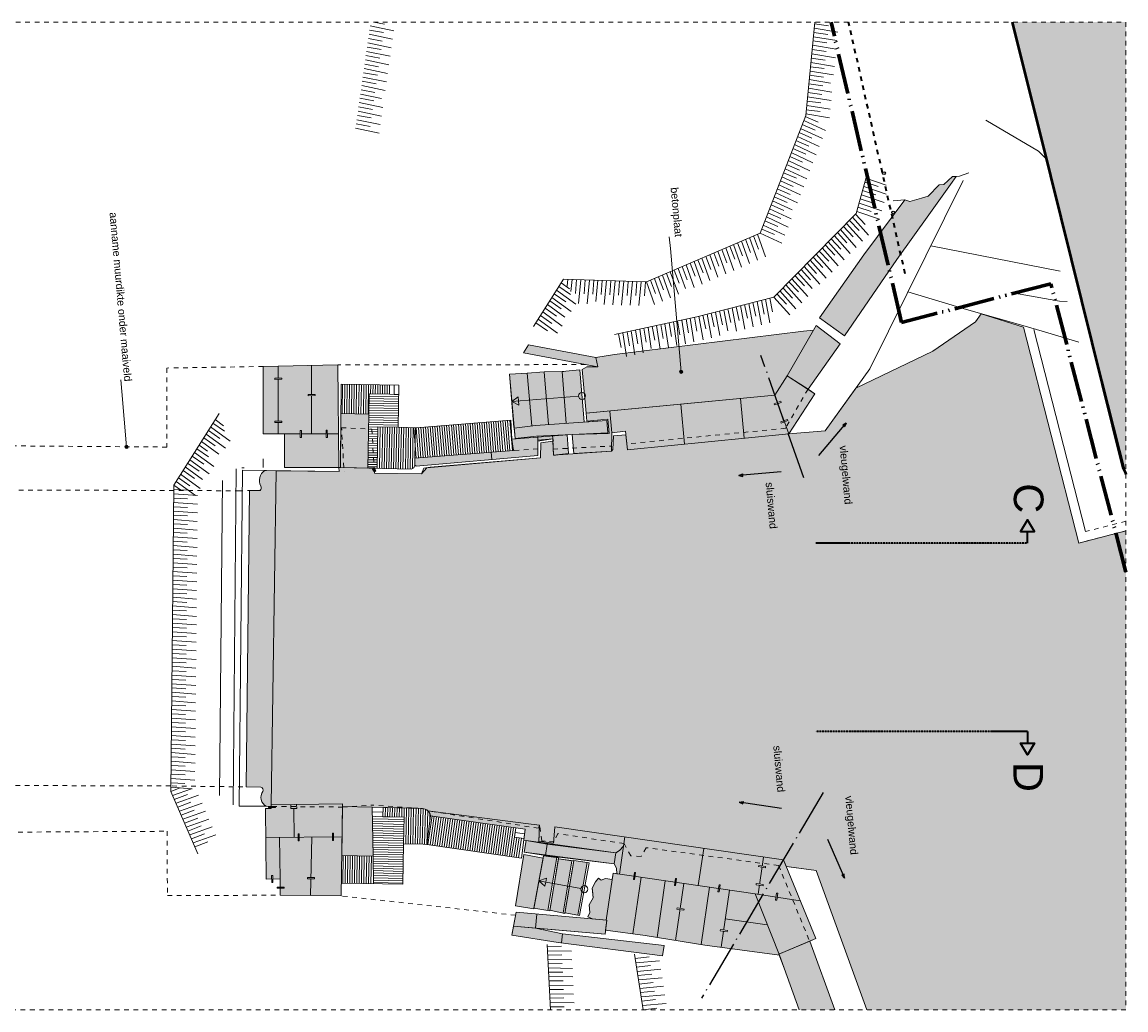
# Model space of a CAD drawing. Extents: x -251883 to 250656, y 0 to 491369.
# Tile 5 of 38: x 5032 to 28500, y 52800 to 73800. Entities that reach past the tile are written whole.
import ezdxf

# ---------------------------------------------------------------- set-up
doc = ezdxf.new("R2010")
doc.units = 0
doc.header["$MEASUREMENT"] = 0
for name, pattern in [('@L07DS2b', [6.3, 4, -1, 0.3, -1]), ('DASHDOT', [1250, 1000, -112.5, 25, -112.5]), ('DASHED', [200, 100, -100]), ('DIVIDE', [1250, 862.5, -112.5, 25, -112.5, 25, -112.5])]:
    doc.linetypes.add(name, pattern=pattern)
for name, color, linetype in [('A-0019-AFDEKVLAK', 1, 'Continuous'), ('A-0070-SYMBOOL', 1, 'Continuous'), ('A-0074--', 4, 'Continuous'), ('A-1100-TXT+MT-SO', 7, 'Continuous')]:
    doc.layers.add(name, color=color, linetype=linetype)

# ---------------------------------------------------------------- blocks, each defined once
blk = doc.blocks.new('M-BESTAAND_243')
at = {"linetype": 'Continuous', "lineweight": 5}
for color, points in [(254, [(148895, -90714), (147293, -84401), (146476, -81129), (148895, -81129)]), (254, [(143325, -86077), (144191, -84906), (144303, -84946), (144547, -84875), (144694, -84832), (144924, -84591), (145024, -84582), (145210, -84415), (145284, -84409), (145163, -84579), (144702, -85229), (144024, -86176), (142909, -87800), (142379, -87417)]), (111, [(143389, -102129), (142311, -99167), (141670, -99081), (141612, -98940), (136755, -98234), (136727, -98581), (136411, -98542), (136428, -98198), (136134, -98167), (134052, -97895), (134029, -97877), (134000, -97863), (133965, -97852), (133906, -97845), (132871, -97817), (132240, -97803), (132241, -97749), (130724, -97767), (130830, -90668), (132169, -90686), (132164, -90596), (132912, -90615), (132918, -90718), (133918, -90730), (134035, -90603), (136448, -90394), (136456, -90076), (136711, -90041), (136727, -90339), (137961, -90250), (137988, -90212), (138000, -89925), (138263, -89903), (138295, -90221), (141731, -89881), (142502, -89815), (143151, -88913), (144793, -88125), (145700, -87501), (145816, -87330), (146716, -87614), (147895, -92203), (148895, -91947), (148895, -102129)]), (254, [(137628, -88263), (138022, -88194), (142042, -87697), (142252, -87676), (142308, -87579), (142817, -87972), (142136, -88934), (141695, -88648), (141430, -89057), (139429, -89255), (137418, -89445), (137337, -88517), (137433, -88459), (137669, -88461)]), (8, [(136195, -87991), (137628, -88263), (137669, -88461), (136088, -88161)]), (8, [(132137, -88415), (132164, -90596), (131007, -90599), (131008, -89882), (130549, -89883), (130550, -88451)]), (8, [(136166, -88590), (136529, -88565), (136908, -88559), (137286, -88521), (137376, -89633), (137857, -89599), (137883, -89860), (136364, -89934), (135907, -89985), (135786, -88617)]), (8, [(137908, -89873), (137882, -89574), (137433, -89613), (137418, -89445), (141430, -89057), (141695, -88648), (142283, -89029), (141731, -89881), (138295, -90221), (138255, -89826), (137966, -89861), (137961, -90250), (137157, -90299), (137122, -89897)]), (254, [(132207, -89449), (132800, -89461), (132777, -90609), (132193, -90600)]), (8, [(133777, -90546), (133780, -90402), (135881, -90234), (135870, -90195), (135841, -89994), (137012, -89907), (137047, -90301), (136727, -90339), (136708, -89990), (136392, -90036), (136394, -90344), (133803, -90571)]), (111, [(130724, -97767), (130722, -97802), (130619, -97801, -0.445132), (130543, -97483, 0.478386), (130505, -97393), (130192, -97389), (130265, -91090), (130465, -91087, 0.564136), (130501, -90993, -0.391662), (130588, -90664), (130830, -90668)]), (8, [(132950, -90667), (132916, -90692), (132878, -90640), (132912, -90615)]), (8, [(130719, -97849), (130724, -97767), (132241, -97749), (132212, -99706), (130916, -99690), (130912, -99343), (130617, -99346), (130602, -97849)]), (254, [(132871, -97817), (132889, -98858), (132225, -98847), (132240, -97803)]), (8, [(136134, -98167), (136428, -98198), (136410, -98572), (136092, -98520), (136121, -98289), (134113, -98001, 0.163278), (134052, -97895)]), (8, [(136727, -98581), (136755, -98234), (141612, -98940), (142301, -100614), (141517, -100942), (141527, -100966), (139945, -100751), (138676, -100546), (137833, -100436), (137862, -100224), (137847, -100223), (137554, -100196), (137452, -100151), (137494, -100056), (137480, -99898), (137567, -99746), (137549, -99541), (137617, -99404), (137681, -99328), (137735, -99374), (137832, -99332), (137974, -99353), (137993, -99222), (138125, -99242), (138211, -98648), (138131, -98737), (138048, -98788), (136410, -98572), (136411, -98542)]), (8, [(138048, -98788), (138013, -99025), (136100, -98778), (136144, -98528)]), (254, [(138048, -98788), (138131, -98737), (138211, -98648), (138125, -99242), (138074, -99234), (138064, -99117), (138013, -99025)]), (8, [(136095, -98824), (136505, -98901), (136308, -99981), (135915, -99913)]), (254, [(136795, -98892), (136605, -100019), (136310, -99969), (136514, -98852)]), (254, [(137114, -98957), (136927, -100071), (136647, -100011), (136831, -98920)]), (254, [(137440, -98997), (137241, -100113), (136969, -100064), (137155, -98952)]), (8, [(137862, -100224), (137822, -100517), (135876, -100350), (135932, -100050)]), (254, [(136919, -100512), (139075, -100757), (139044, -100981), (136825, -100696), (135840, -100542), (135876, -100350), (136345, -100391)]), (254, [(142703, -102129), (141948, -102129), (141632, -101239), (141517, -100942), (142172, -100668)])]:
    blk.add_hatch(color=color, dxfattribs=at).paths.add_polyline_path(points, flags=0)
at = {"color": 7, "linetype": 'DASHED', "lineweight": 0}
blk.add_lwpolyline([(91895, -102129), (91895, -81129), (148895, -81129), (148895, -102129)], close=True, dxfattribs=at)
at = {"color": 9, "linetype": 'Continuous', "lineweight": 13}
for points in [[(133135, -81171), (132908, -81129)], [(133344, -81129), (133353, -81131)], [(142280, -81129), (142087, -83114), (141118, -85614), (138703, -86654), (136938, -86594), (136301, -87598)], [(142572, -81207), (142276, -81166)], [(132803, -81389), (133301, -81494)], [(133109, -81352), (132816, -81298)], [(132829, -81208), (133327, -81312)], [(142554, -81390), (142258, -81349)], [(142268, -81258), (142770, -81340)], [(133058, -81715), (132764, -81661)], [(132777, -81571), (133276, -81675)], [(133084, -81534), (132790, -81480)], [(142232, -81623), (142735, -81705)], [(142536, -81572), (142241, -81531)], [(142250, -81440), (142752, -81522)], [(133032, -81897), (132738, -81843)], [(132751, -81752), (133250, -81857)], [(142501, -81937), (142205, -81896)], [(142214, -81805), (142717, -81887)], [(142519, -81755), (142223, -81714)], [(132699, -82115), (133198, -82220)], [(133006, -82078), (132712, -82024)], [(132725, -81934), (133224, -82038)], [(142483, -82119), (142188, -82078)], [(142196, -81988), (142699, -82070)], [(132673, -82297), (133172, -82401)], [(132980, -82260), (132686, -82206)], [(142161, -82352), (142611, -82426)], [(142465, -82302), (142170, -82261)], [(142179, -82170), (142681, -82252)], [(132928, -82623), (132634, -82568)], [(132647, -82478), (133146, -82582)], [(132954, -82441), (132660, -82387)], [(142143, -82535), (142646, -82617)], [(142448, -82484), (142152, -82443)], [(132596, -82841), (133094, -82945)], [(132902, -82804), (132609, -82750)], [(132621, -82659), (133067, -82753)], [(142412, -82849), (142117, -82808)], [(142126, -82717), (142628, -82799)], [(142430, -82667), (142134, -82626)], [(132570, -83022), (133068, -83127)], [(132876, -82985), (132582, -82931)], [(142394, -83031), (142099, -82991)], [(142108, -82900), (142610, -82982)], [(132824, -83348), (132531, -83294)], [(132544, -83204), (133042, -83308)], [(132850, -83167), (132557, -83113)], [(142286, -83425), (142012, -83306)], [(142045, -83221), (142507, -83435)], [(142352, -83254), (142078, -83135)], [(142090, -83082), (142592, -83164)], [(147202, -84037), (147038, -83874), (145918, -83213)], [(132518, -83385), (133016, -83490)], [(142220, -83596), (141946, -83477)], [(141979, -83392), (142441, -83606)], [(141847, -83734), (142309, -83948)], [(142153, -83767), (141880, -83648)], [(141913, -83563), (142375, -83777)], [(142021, -84109), (141747, -83990)], [(141780, -83905), (142242, -84119)], [(142087, -83938), (141814, -83819)], [(141648, -84246), (142110, -84460)], [(141955, -84280), (141681, -84160)], [(141714, -84075), (142176, -84290)], [(138019, -87774), (139771, -87394), (141408, -86975), (143161, -85198), (143385, -84384)], [(141582, -84417), (142044, -84631)], [(141889, -84450), (141615, -84331)], [(143368, -84447), (143798, -84596)], [(141756, -84792), (141483, -84673)], [(141515, -84588), (141978, -84802)], [(141822, -84621), (141549, -84502)], [(143579, -84803), (143295, -84712)], [(143320, -84624), (143801, -84790)], [(143628, -84626), (143344, -84535)], [(141383, -84930), (141796, -85122)], [(141690, -84963), (141416, -84844)], [(141449, -84759), (141911, -84973)], [(143531, -84979), (143246, -84888)], [(143271, -84800), (143752, -84967)], [(141558, -85305), (141284, -85186)], [(141317, -85101), (141779, -85315)], [(141624, -85134), (141350, -85015)], [(143173, -85154), (143655, -85320)], [(143482, -85156), (143198, -85065)], [(143222, -84977), (143703, -85144)], [(141491, -85476), (141218, -85357)], [(141251, -85272), (141712, -85486)], [(142953, -85409), (143292, -85790)], [(143221, -85562), (143018, -85344)], [(143082, -85279), (143421, -85659)], [(143350, -85431), (143146, -85213)], [(141060, -85639), (141230, -86119)], [(141118, -85614), (141580, -85828)], [(141425, -85647), (141152, -85528)], [(141184, -85443), (141646, -85657)], [(142964, -85823), (142760, -85605)], [(142824, -85540), (143163, -85920)], [(143093, -85692), (142889, -85474)], [(140578, -86171), (140471, -85892)], [(140554, -85856), (140725, -86336)], [(140746, -86099), (140639, -85820)], [(140723, -85784), (140894, -86264)], [(140914, -86026), (140807, -85747)], [(140891, -85712), (141062, -86191)], [(141082, -85954), (140976, -85675)], [(142706, -86084), (142503, -85866)], [(142567, -85801), (142906, -86181)], [(142835, -85953), (142631, -85735)], [(142696, -85670), (143034, -86051)], [(147494, -86422), (144744, -85889)], [(140072, -86389), (139966, -86110)], [(140050, -86074), (140220, -86554)], [(140241, -86316), (140134, -86037)], [(140218, -86001), (140389, -86481)], [(140409, -86244), (140302, -85965)], [(140386, -85929), (140557, -86409)], [(142449, -86345), (142245, -86127)], [(142309, -86062), (142648, -86442)], [(142578, -86214), (142374, -85996)], [(142438, -85931), (142777, -86311)], [(139567, -86606), (139461, -86327)], [(139544, -86291), (139715, -86771)], [(139736, -86534), (139629, -86255)], [(139713, -86219), (139884, -86699)], [(139904, -86461), (139797, -86182)], [(139881, -86146), (140052, -86626)], [(142052, -86323), (142390, -86703)], [(142320, -86475), (142117, -86257)], [(142181, -86192), (142519, -86572)], [(137019, -86746), (137030, -86597)], [(138871, -86581), (139042, -87061)], [(139062, -86824), (138956, -86545)], [(139040, -86509), (139210, -86988)], [(139231, -86751), (139124, -86472)], [(139208, -86436), (139379, -86916)], [(139399, -86679), (139292, -86400)], [(139376, -86364), (139529, -86793)], [(141795, -86584), (142133, -86964)], [(142063, -86736), (141859, -86518)], [(141923, -86453), (142226, -86793)], [(142192, -86606), (141988, -86387)], [(136791, -86826), (137202, -87126)], [(137085, -86918), (136840, -86749)], [(136889, -86672), (137066, -86800)], [(137122, -86600), (137096, -86853)], [(137191, -86901), (137213, -86603)], [(137305, -86606), (137255, -87113)], [(137374, -86907), (137397, -86609)], [(137488, -86613), (137438, -87119)], [(137558, -86913), (137580, -86616)], [(137671, -86619), (137626, -87072)], [(137741, -86919), (137763, -86622)], [(137854, -86625), (137804, -87132)], [(137924, -86926), (137946, -86628)], [(138037, -86631), (137987, -87138)], [(138107, -86932), (138129, -86634)], [(138221, -86638), (138170, -87144)], [(138290, -86938), (138313, -86641)], [(138404, -86644), (138354, -87150)], [(138473, -86944), (138496, -86647)], [(138587, -86650), (138537, -87157)], [(138657, -86951), (138679, -86653)], [(138703, -86654), (138874, -87134)], [(138894, -86896), (138787, -86617)], [(141805, -86997), (141602, -86779)], [(141666, -86714), (142004, -87094)], [(141934, -86867), (141730, -86648)], [(136889, -87228), (136644, -87058)], [(136693, -86981), (137104, -87281)], [(136987, -87073), (136742, -86903)], [(141055, -87066), (141149, -87566)], [(141206, -87335), (141144, -87043)], [(141232, -87020), (141326, -87521)], [(141384, -87289), (141321, -86997)], [(141408, -86975), (141747, -87355)], [(141677, -87127), (141473, -86909)], [(141537, -86844), (141876, -87225)], [(146446, -86875), (147486, -87059), (147645, -87070)], [(136497, -87291), (136908, -87591)], [(136791, -87383), (136546, -87213)], [(136595, -87136), (136963, -87404)], [(140167, -87293), (140261, -87793)], [(140318, -87562), (140256, -87270)], [(140345, -87247), (140429, -87695)], [(140496, -87516), (140434, -87224)], [(140522, -87202), (140616, -87702)], [(140673, -87471), (140611, -87179)], [(140700, -87156), (140794, -87657)], [(140851, -87425), (140789, -87134)], [(140877, -87111), (140971, -87611)], [(141028, -87380), (140966, -87088)], [(136595, -87692), (136349, -87523)], [(136398, -87445), (136810, -87745)], [(136693, -87538), (136447, -87368)], [(139235, -87815), (139184, -87521)], [(139273, -87502), (139349, -88006)], [(139414, -87777), (139363, -87483)], [(139452, -87463), (139528, -87967)], [(139593, -87738), (139542, -87444)], [(139631, -87425), (139707, -87928)], [(139772, -87699), (139721, -87405)], [(139812, -87384), (139906, -87884)], [(139963, -87653), (139901, -87361)], [(139989, -87338), (140084, -87839)], [(140141, -87607), (140078, -87315)], [(138161, -88048), (138109, -87755)], [(138198, -87735), (138274, -88239)], [(138340, -88010), (138288, -87716)], [(138378, -87696), (138453, -88200)], [(138519, -87971), (138467, -87677)], [(138557, -87658), (138632, -88161)], [(138698, -87932), (138646, -87638)], [(138736, -87619), (138803, -88069)], [(138877, -87893), (138826, -87599)], [(138915, -87580), (138990, -88083)], [(139056, -87854), (139005, -87560)], [(139094, -87541), (139170, -88045)], [(129619, -89447), (128651, -90973), (128591, -97485), (129163, -98811)], [(129534, -89581), (129711, -89710)], [(129632, -89982), (129387, -89813)], [(129436, -89736), (129848, -90035)], [(129731, -89828), (129485, -89658)], [(129240, -90045), (129608, -90313)], [(129534, -90137), (129289, -89967)], [(129338, -89890), (129749, -90190)], [(129093, -90277), (129504, -90577)], [(129387, -90369), (129142, -90199)], [(129191, -90122), (129368, -90251)], [(128896, -90587), (129265, -90855)], [(129191, -90679), (128946, -90509)], [(128994, -90432), (129406, -90732)], [(129289, -90524), (129044, -90354)], [(128995, -90988), (128749, -90818)], [(128798, -90741), (129210, -91041)], [(129093, -90834), (128848, -90664)], [(128793, -91072), (128651, -90973)], [(128700, -90896), (129112, -91196)], [(128947, -91263), (128649, -91248)], [(128948, -91079), (128650, -91064)], [(128650, -91156), (129157, -91194)], [(128646, -91523), (129154, -91561)], [(128945, -91446), (128647, -91431)], [(128648, -91340), (129156, -91377)], [(128644, -91706), (129152, -91744)], [(128943, -91629), (128645, -91614)], [(128940, -91996), (128642, -91981)], [(128942, -91812), (128643, -91798)], [(128643, -91889), (129150, -91927)], [(128938, -92182), (128640, -92167)], [(128641, -92073), (129149, -92110)], [(128937, -92365), (128638, -92350)], [(128638, -92442), (129145, -92480)], [(128639, -92259), (129147, -92296)], [(128636, -92625), (129144, -92663)], [(128935, -92548), (128637, -92533)], [(128931, -92915), (128633, -92900)], [(128634, -92809), (129142, -92846)], [(128933, -92731), (128635, -92717)], [(128930, -93098), (128632, -93083)], [(128633, -92992), (129140, -93029)], [(128629, -93358), (129137, -93396)], [(128928, -93281), (128630, -93266)], [(128631, -93175), (129138, -93213)], [(128925, -93648), (128626, -93633)], [(128627, -93542), (129135, -93579)], [(128926, -93465), (128628, -93450)], [(128923, -93831), (128625, -93816)], [(128626, -93725), (129133, -93763)], [(128622, -94092), (129130, -94129)], [(128921, -94014), (128623, -93999)], [(128624, -93908), (129132, -93946)], [(128620, -94275), (129128, -94312)], [(128919, -94198), (128621, -94183)], [(128916, -94564), (128618, -94549)], [(128619, -94458), (129126, -94496)], [(128918, -94381), (128620, -94366)], [(128914, -94747), (128616, -94733)], [(128617, -94641), (129125, -94679)], [(128913, -94933), (128614, -94919)], [(128614, -95011), (129121, -95048)], [(128615, -94824), (129123, -94862)], [(128612, -95194), (129120, -95231)], [(128911, -95117), (128613, -95102)], [(128907, -95483), (128609, -95469)], [(128610, -95377), (129118, -95415)], [(128909, -95300), (128611, -95285)], [(128607, -95744), (129115, -95781)], [(128608, -95560), (129116, -95598)], [(128906, -95667), (128608, -95652)], [(128605, -95927), (129113, -95965)], [(128904, -95850), (128606, -95835)], [(128603, -96110), (129111, -96148)], [(128901, -96216), (128603, -96202)], [(128902, -96033), (128604, -96018)], [(128899, -96400), (128601, -96385)], [(128602, -96294), (129110, -96331)], [(128598, -96660), (129106, -96698)], [(128897, -96583), (128599, -96568)], [(128600, -96477), (129108, -96514)], [(128895, -96766), (128597, -96751)], [(128597, -96843), (129104, -96881)], [(128892, -97133), (128594, -97118)], [(128595, -97027), (129103, -97064)], [(128894, -96950), (128596, -96935)], [(128591, -97393), (129046, -97427)], [(128890, -97316), (128592, -97301)], [(128593, -97210), (129101, -97247)], [(128790, -97408), (128591, -97485)], [(128627, -97569), (129028, -97426)], [(128942, -97546), (128663, -97653)], [(128700, -97737), (129179, -97566)], [(129014, -97714), (128736, -97821)], [(128772, -97905), (129252, -97734)], [(129087, -97882), (128809, -97989)], [(128845, -98074), (129325, -97902)], [(129160, -98050), (128881, -98157)], [(128918, -98242), (129397, -98071)], [(129232, -98219), (128954, -98326)], [(128990, -98410), (129470, -98239)], [(129305, -98387), (129027, -98494)], [(129063, -98578), (129543, -98407)], [(129378, -98555), (129099, -98662)], [(136593, -100740), (136660, -102129)], [(136893, -100777), (136595, -100779)], [(136599, -100871), (137108, -100880)], [(136902, -100960), (136604, -100963)], [(136608, -101054), (137117, -101063)], [(136911, -101143), (136612, -101146)], [(138447, -100947), (138629, -102129)], [(138758, -101003), (138461, -101037)], [(138475, -101128), (138982, -101083)], [(136617, -101237), (137126, -101246)], [(136920, -101326), (136621, -101329)], [(138786, -101185), (138489, -101218)], [(138503, -101309), (139010, -101264)], [(138813, -101366), (138517, -101399)], [(136626, -101420), (137135, -101429)], [(136928, -101509), (136630, -101512)], [(136634, -101604), (137143, -101612)], [(138531, -101490), (139038, -101445)], [(138841, -101547), (138545, -101580)], [(136937, -101692), (136639, -101695)], [(136643, -101787), (137152, -101795)], [(138559, -101671), (139066, -101626)], [(138869, -101728), (138573, -101762)], [(138587, -101853), (139094, -101807)], [(136946, -101875), (136648, -101878)], [(136652, -101970), (137161, -101978)], [(136955, -102061), (136656, -102064)], [(138897, -101909), (138601, -101943)], [(138615, -102034), (139122, -101989)], [(138925, -102090), (138629, -102124)]]:
    blk.add_lwpolyline(points, dxfattribs=at)
at = {"color": 1, "linetype": 'DIVIDE', "lineweight": 70}
blk.add_lwpolyline([(148895, -92824), (147299, -86691), (144126, -87516), (142626, -81129)], dxfattribs=at)
at = {"color": 4, "linetype": 'DASHED', "lineweight": 35}
blk.add_lwpolyline([(144200, -86480), (142999, -81129)], dxfattribs=at)
at = {"color": 92, "linetype": 'Continuous', "lineweight": 50}
blk.add_lwpolyline([(146476, -81129), (147293, -84401), (148830, -90599), (148886, -90711), (148895, -90744)], dxfattribs=at)
at = {"color": 254, "linetype": 'Continuous', "lineweight": 13}
for points in [[(146476, -81129), (147293, -84401), (148895, -90714)], [(142172, -100668), (141517, -100942), (141632, -101239), (141948, -102129)], [(142703, -102129), (142172, -100668)]]:
    blk.add_lwpolyline(points, dxfattribs=at)
at = {"color": 251, "linetype": 'Continuous', "lineweight": 5}
blk.add_lwpolyline([(146476, -81129), (147293, -84401), (148830, -90599), (148886, -90711), (148895, -90744)], dxfattribs=at)
at = {"color": 254, "linetype": 'Continuous', "lineweight": 13}
for points in [[(142379, -87417), (142909, -87800), (144024, -86176), (144702, -85229), (145163, -84579), (145284, -84409), (145210, -84415), (145024, -84582), (144924, -84591), (144694, -84832), (144547, -84875), (144303, -84946), (144191, -84906), (143325, -86077)], [(137628, -88263), (138022, -88194), (142042, -87697), (142252, -87676), (142308, -87579), (142817, -87972), (142136, -88934), (141695, -88648), (141430, -89057), (139429, -89255), (137418, -89445), (137337, -88517), (137433, -88459), (137669, -88461)], [(132207, -89449), (132800, -89461), (132777, -90609), (132193, -90600)], [(132240, -97803), (132225, -98847), (132889, -98858), (132871, -97817)], [(138048, -98788), (138131, -98737), (138211, -98648), (138125, -99242), (138074, -99234), (138064, -99117), (138013, -99025)], [(136514, -98852), (136310, -99969), (136605, -100019), (136795, -98892)], [(136831, -98920), (136647, -100011), (136927, -100071), (137114, -98957)], [(137155, -98952), (136969, -100064), (137241, -100113), (137440, -98997)], [(136345, -100391), (135876, -100350), (135840, -100542), (136825, -100696), (139044, -100981), (139075, -100757), (136919, -100512)]]:
    blk.add_lwpolyline(points, close=True, dxfattribs=at)
at = {"color": 7, "linetype": 'Continuous', "lineweight": 18}
for points in [[(143950, -84927), (144191, -84906), (144303, -84946), (144547, -84875), (144694, -84832), (144924, -84591), (145024, -84582), (145210, -84415), (145359, -84402), (145554, -84335)], [(144024, -86176), (144702, -85229), (145163, -84579), (145284, -84409)], [(145434, -84500), (143448, -88499), (142502, -89815)], [(144191, -84906), (143325, -86077), (142379, -87417)], [(144024, -86176), (142909, -87800), (142379, -87417)], [(144259, -86867), (145505, -87241), (146750, -87596)], [(138022, -88194), (142042, -87697), (142252, -87676), (142308, -87579), (142817, -87972), (142136, -88934), (142283, -89029), (141731, -89881), (138295, -90221), (138255, -89826), (137966, -89861), (137961, -90250), (137157, -90299), (137122, -89897), (137012, -89907), (137047, -90301), (136727, -90339), (136708, -89990)], [(146750, -87596), (147236, -87732), (147895, -87933)], [(136088, -88161), (136195, -87991)], [(136195, -87991), (137628, -88263)], [(137669, -88461), (136088, -88161)], [(130549, -89883), (130550, -88451), (132137, -88415), (132164, -90596), (131007, -90599), (131008, -89882), (130549, -89883)], [(137628, -88263), (137669, -88461)], [(136265, -89715), (136166, -88590), (135786, -88617), (135885, -89748)], [(136618, -89685), (136529, -88565), (136166, -88590)], [(136996, -89659), (136908, -88559), (136529, -88565)], [(137376, -89633), (137286, -88521), (136908, -88559)], [(136908, -88559), (136947, -88556)], [(132164, -90596), (132193, -90600), (132214, -88823), (133439, -88847), (133421, -89744), (133805, -89752), (135816, -89592), (135841, -89994), (135870, -90195), (135881, -90234), (133780, -90402), (133777, -90546), (133756, -90607), (133698, -90631), (132193, -90600)], [(132207, -89449), (132800, -89461), (132777, -90609)], [(135886, -89759), (136343, -89704), (137857, -89599), (137883, -89860), (136364, -89934), (135907, -89985)], [(132219, -89753), (132219, -89754)], [(132864, -89780), (132864, -89780)], [(135907, -89985), (135886, -89759)], [(136392, -90020), (136394, -90344), (133803, -90571)], [(136708, -89990), (136392, -90020)], [(136708, -89990), (136727, -90039)], [(135881, -90234), (135881, -90234)], [(136727, -90339), (136770, -90337)], [(130101, -90602), (130146, -90604)], [(132273, -90692), (132273, -90692)], [(132918, -90718), (132918, -90718)], [(130617, -99346), (130912, -99343), (130916, -99690), (132212, -99706), (132241, -97749), (130724, -97767), (130719, -97849), (130602, -97849), (130617, -99346)], [(132871, -97817), (132889, -98858), (132225, -98847), (132240, -97803)], [(132246, -97817), (132245, -97817)], [(132874, -97777), (132873, -97777)], [(134052, -97895), (136134, -98167), (136134, -98167)], [(136134, -98167), (136428, -98198), (136411, -98542), (136727, -98581)], [(136727, -98581), (136755, -98234), (141612, -98940), (142301, -100614), (142172, -100668)], [(132216, -99434), (133523, -99453), (133537, -98601), (133954, -98607), (134034, -98612), (133954, -98607)], [(132889, -98858), (132888, -98857)], [(136505, -98901), (136095, -98824), (135915, -99913)], [(136505, -98901), (136308, -99981), (135915, -99913)], [(136310, -99969), (136644, -100026), (136834, -98898), (136514, -98852), (136505, -98901)], [(136969, -100064), (137280, -100120), (137483, -99004), (137155, -98952), (137154, -98963)], [(136345, -100391), (135876, -100350)], [(141948, -102129), (141632, -101239), (141527, -100966), (139945, -100751), (138676, -100546), (137833, -100436)], [(142703, -102129), (142172, -100668)]]:
    blk.add_lwpolyline(points, dxfattribs=at)
at = {"color": 11, "linetype": 'Continuous', "lineweight": 9}
for points in [[(147293, -84401), (148830, -90599)], [(147895, -92203), (146716, -87614)], [(148039, -91958), (146936, -87664)], [(148895, -90744), (148886, -90711)], [(143389, -102129), (142311, -99167)]]:
    blk.add_lwpolyline(points, dxfattribs=at)
at = {"color": 111, "linetype": 'Continuous', "lineweight": 13}
blk.add_lwpolyline([(143389, -102129), (142311, -99167), (141670, -99081), (141612, -98940), (136755, -98234), (136727, -98581), (136411, -98542), (136428, -98198), (136428, -98198), (136134, -98167), (136134, -98167), (134052, -97895), (134029, -97877), (134000, -97863), (133965, -97852), (133906, -97845), (132871, -97817), (132240, -97803), (132241, -97749), (130724, -97767), (130830, -90668), (132169, -90686), (132164, -90596), (132912, -90615), (132918, -90718), (133918, -90730), (134035, -90603), (136448, -90394), (136456, -90076), (136711, -90041), (136727, -90339), (137961, -90250), (137988, -90212), (138000, -89925), (138263, -89903), (138295, -90221), (141731, -89881), (142502, -89815), (143151, -88913), (144793, -88125), (145700, -87501), (145816, -87330), (146716, -87614), (147895, -92203), (148895, -91947)], dxfattribs=at)
at = {"color": 1, "linetype": 'Continuous', "lineweight": 13}
for points in [[(145700, -87501), (144793, -88125), (143151, -88913)], [(142252, -87676), (141695, -88648)], [(130873, -88444), (130873, -89882)], [(131582, -88428), (131581, -89880)], [(142136, -88934), (141695, -88648), (141430, -89057), (141731, -89881)], [(137256, -89082), (135836, -89193), (135976, -89094), (135982, -89183)], [(137256, -89082), (135836, -89193), (135989, -89271), (135982, -89183)], [(141430, -89057), (137418, -89445)], [(140782, -89975), (140698, -89129)], [(137966, -89861), (137925, -89397)], [(139513, -90101), (139429, -89255)], [(131008, -89882), (132155, -89879)], [(132912, -90615), (132918, -90718), (133918, -90730), (133967, -90614), (134103, -90591), (136448, -90394), (136456, -90076), (136711, -90041)], [(136392, -90020), (136391, -89933)], [(136708, -89990), (136702, -89918)], [(137988, -90212), (138000, -89925), (138263, -89903)], [(135402, -90273), (135415, -90430)], [(130549, -90411), (130549, -90601)], [(131139, -97763), (131140, -97849), (131265, -97847), (131264, -97761)], [(131202, -97848), (131209, -98459)], [(132231, -98447), (130608, -98466)], [(130902, -98463), (130912, -99343)], [(131559, -99698), (131587, -98455)], [(138125, -99242), (138240, -98450)], [(136556, -98843), (136591, -98602)], [(138211, -98648), (138131, -98737), (138048, -98788)], [(139803, -99486), (139918, -98694)], [(136795, -98892), (136605, -100019)], [(137114, -98957), (136927, -100071)], [(137440, -98997), (137241, -100113)], [(138013, -99025), (138064, -99117), (138074, -99234)], [(141074, -99670), (141189, -98879)], [(141527, -100966), (141011, -99661), (137993, -99222), (137847, -100223)], [(142311, -99167), (141736, -99090)], [(137308, -99548), (136416, -99386), (136576, -99325), (136560, -99412)], [(137308, -99548), (136416, -99386), (136544, -99500), (136560, -99412)], [(137974, -99353), (137832, -99332), (137735, -99374), (137681, -99328), (137617, -99404), (137549, -99541), (137553, -99590), (137567, -99746), (137480, -99898), (137494, -100056), (137452, -100151), (137554, -100196)], [(138412, -100512), (138587, -99309)], [(138926, -100586), (139101, -99384)], [(139321, -100650), (139497, -99441)], [(139864, -100738), (140041, -99520)], [(140290, -100798), (140467, -99582)], [(141972, -99813), (141011, -99661)], [(136345, -100391), (136371, -100090)], [(140378, -100190), (141271, -100320)], [(136919, -100512), (136897, -100706)], [(142172, -100668), (141517, -100942)]]:
    blk.add_lwpolyline(points, dxfattribs=at)
at = {"color": 8, "linetype": 'Continuous', "lineweight": 13}
for points in [[(136088, -88161), (137669, -88461), (137628, -88263), (136195, -87991)], [(132137, -88415), (132164, -90596), (131007, -90599), (131008, -89882), (130549, -89883), (130550, -88451)], [(135786, -88617), (135907, -89985), (136364, -89934), (137883, -89860), (137857, -89599), (137376, -89633), (137286, -88521), (136908, -88559), (136529, -88565), (136166, -88590)], [(137122, -89897), (137157, -90299), (137961, -90250), (137966, -89861), (138255, -89826), (138295, -90221), (141731, -89881), (142283, -89029), (141695, -88648), (141430, -89057), (137418, -89445), (137433, -89613), (137882, -89574), (137908, -89873)], [(133803, -90571), (136394, -90344), (136392, -90036), (136708, -89990), (136727, -90339), (137047, -90301), (137012, -89907), (135841, -89994), (135870, -90195), (135881, -90234), (133780, -90402), (133777, -90546)], [(132912, -90615), (132878, -90640), (132916, -90692), (132950, -90667)], [(130602, -97849), (130617, -99346), (130912, -99343), (130916, -99690), (132212, -99706), (132241, -97749), (130724, -97767), (130719, -97849)], [(136411, -98542), (136410, -98572), (138048, -98788), (138131, -98737), (138211, -98648), (138125, -99242), (137993, -99222), (137974, -99353), (137832, -99332), (137735, -99374), (137681, -99328), (137617, -99404), (137549, -99541), (137567, -99746), (137480, -99898), (137494, -100056), (137452, -100151), (137554, -100196), (137847, -100223), (137862, -100224), (137833, -100436), (138676, -100546), (139945, -100751), (141527, -100966), (141517, -100942), (142301, -100614), (141612, -98940), (136755, -98234), (136727, -98581)], [(136144, -98528), (136100, -98778), (138013, -99025), (138048, -98788)], [(136095, -98824), (136505, -98901), (136308, -99981), (135915, -99913)], [(135932, -100050), (135876, -100350), (137822, -100517), (137862, -100224)]]:
    blk.add_lwpolyline(points, close=True, dxfattribs=at)
at = {"color": 1, "linetype": 'DASHED', "lineweight": 13}
for points in [[(130550, -88451), (128504, -88483), (128507, -90163), (116288, -90073)], [(137406, -88411), (132137, -88415)], [(132267, -90602), (132219, -89753), (132864, -89780), (132912, -90615)], [(136393, -90200), (135881, -90234)], [(136720, -90208), (137964, -90142)], [(115749, -90820), (115798, -91101), (119556, -91059), (130020, -91092), (130265, -91090)], [(116484, -97333), (128620, -97368), (130192, -97389)], [(132245, -97817), (130722, -97802)], [(132246, -97817), (132873, -97777)], [(133906, -97845), (132874, -97777)], [(141510, -99059), (138694, -98681), (138586, -98870), (138370, -98853), (138225, -98593), (136818, -98381), (136741, -98554), (136550, -98541), (136480, -98534), (136428, -98198), (136407, -98267), (134052, -97895)], [(135920, -100116), (132212, -99706)]]:
    blk.add_lwpolyline(points, dxfattribs=at)
at = {"color": 8, "linetype": 'Continuous', "lineweight": 5}
for points in [[(132232, -89450), (132240, -88823)], [(132282, -89451), (132290, -88824)], [(132332, -89452), (132340, -88825)], [(132382, -89453), (132390, -88826)], [(132432, -89454), (132440, -88827)], [(132482, -89455), (132490, -88828)], [(132532, -89456), (132540, -88829)], [(132582, -89457), (132590, -88830)], [(132632, -89458), (132640, -88831)], [(132682, -89459), (132690, -88832)], [(132732, -89460), (132740, -88833)], [(132782, -89461), (132790, -88834)], [(132800, -89461), (132808, -89034), (133236, -89042), (133240, -88843)], [(132837, -89034), (132840, -88835)], [(132887, -89035), (132890, -88836)], [(132937, -89036), (132940, -88837)], [(132987, -89037), (132990, -88838)], [(133037, -89038), (133040, -88839)], [(133087, -89039), (133090, -88840)], [(133137, -89040), (133140, -88841)], [(133187, -89041), (133190, -88842)], [(133236, -89042), (133335, -89044), (133339, -88845)], [(132806, -89133), (133433, -89146)], [(132807, -89083), (133434, -89096)], [(133335, -89044), (133435, -89046)], [(132801, -89383), (133428, -89396)], [(132802, -89333), (133429, -89346)], [(132803, -89283), (133430, -89296)], [(132804, -89233), (133431, -89246)], [(132805, -89183), (133432, -89196)], [(132796, -89633), (133423, -89646)], [(132797, -89583), (133424, -89596)], [(132798, -89533), (133425, -89546)], [(132799, -89483), (133426, -89496)], [(132800, -89433), (133427, -89446)], [(135152, -90292), (135101, -89649)], [(135202, -90288), (135151, -89645)], [(135252, -90284), (135201, -89641)], [(135302, -90280), (135250, -89637)], [(135352, -90276), (135300, -89633)], [(135402, -90273), (135350, -89629)], [(135451, -90269), (135400, -89625)], [(135501, -90265), (135450, -89621)], [(135551, -90261), (135500, -89617)], [(135601, -90257), (135550, -89613)], [(135651, -90253), (135599, -89609)], [(135701, -90249), (135649, -89605)], [(135751, -90245), (135699, -89601)], [(135800, -90241), (135749, -89597)], [(135850, -90237), (135799, -89593)], [(132791, -89883), (132990, -89887)], [(132792, -89833), (132991, -89837)], [(132793, -89783), (132992, -89787)], [(132794, -89733), (132993, -89737)], [(132795, -89683), (133422, -89696)], [(133421, -89744), (132993, -89735), (132976, -90616)], [(133043, -89736), (133026, -90617)], [(133093, -89737), (133076, -90618)], [(133143, -89738), (133126, -90619)], [(133193, -89739), (133176, -90620)], [(133243, -89740), (133226, -90621)], [(133293, -89741), (133276, -90622)], [(133343, -89742), (133325, -90623)], [(133393, -89743), (133375, -90624)], [(133443, -89744), (133425, -90625)], [(133493, -89745), (133475, -90626)], [(133543, -89746), (133525, -90627)], [(133593, -89747), (133575, -90628)], [(133643, -89748), (133625, -90629)], [(133693, -89749), (133675, -90630)], [(133743, -89750), (133726, -90619)], [(133807, -90400), (133755, -89756)], [(133793, -89751), (133780, -90402)], [(133857, -90396), (133805, -89752), (133805, -89752)], [(133906, -90392), (133855, -89748), (133855, -89748)], [(133956, -90388), (133905, -89744), (133905, -89744)], [(134006, -90384), (133954, -89740), (133954, -89740)], [(134056, -90380), (134004, -89736)], [(134106, -90376), (134054, -89732)], [(134156, -90372), (134104, -89728)], [(134205, -90368), (134154, -89724)], [(134255, -90364), (134204, -89720)], [(134305, -90360), (134254, -89716)], [(134355, -90356), (134303, -89712)], [(134405, -90352), (134353, -89708)], [(134455, -90348), (134403, -89704)], [(134504, -90344), (134453, -89700)], [(134554, -90340), (134503, -89696)], [(134604, -90336), (134553, -89692)], [(134654, -90332), (134602, -89688)], [(134704, -90328), (134652, -89684)], [(134754, -90324), (134702, -89680)], [(134804, -90320), (134752, -89676)], [(134853, -90316), (134802, -89672)], [(134903, -90312), (134852, -89668)], [(134953, -90308), (134902, -89664)], [(135003, -90304), (134951, -89660)], [(135053, -90300), (135001, -89656)], [(135103, -90296), (135051, -89653)], [(132787, -90083), (132986, -90087)], [(132788, -90033), (132987, -90037)], [(132789, -89983), (132988, -89987)], [(132790, -89933), (132989, -89937)], [(132782, -90333), (132981, -90337)], [(132783, -90283), (132982, -90287)], [(132784, -90233), (132983, -90237)], [(132785, -90183), (132984, -90187)], [(132786, -90133), (132985, -90137)], [(132777, -90583), (132976, -90587)], [(132778, -90533), (132977, -90537)], [(132779, -90483), (132978, -90487)], [(132780, -90433), (132979, -90437)], [(132781, -90383), (132980, -90387)], [(129979, -90628), (129913, -97766)], [(129689, -90873), (129627, -97570)], [(133537, -98601), (133547, -98034), (133097, -98023), (133102, -97823)], [(133102, -97823), (133097, -98023)], [(133152, -97824), (133147, -98024)], [(133202, -97826), (133197, -98025)], [(133252, -97827), (133247, -98026)], [(133302, -97828), (133297, -98028)], [(133352, -97830), (133347, -98029)], [(133402, -97831), (133397, -98030)], [(133452, -97832), (133447, -98031)], [(133502, -97834), (133497, -98032)], [(133552, -97835), (133547, -98034)], [(133602, -97836), (133583, -98601)], [(133652, -97838), (133633, -98602)], [(133702, -97839), (133683, -98603)], [(133752, -97840), (133733, -98604)], [(133802, -97842), (133783, -98604)], [(133852, -97842), (133833, -98605)], [(133902, -97843), (133883, -98606)], [(133951, -97851), (133933, -98607)], [(133099, -97923), (132873, -97917)], [(133097, -98023), (132875, -98017)], [(133546, -98084), (132876, -98067)], [(133547, -98034), (132930, -98018)], [(134001, -97864), (133983, -98609)], [(134050, -97894), (134033, -98612)], [(134142, -98005), (134054, -98615)], [(134099, -97958), (134094, -98145)], [(134191, -98012), (134103, -98623)], [(134241, -98019), (134153, -98630)], [(134290, -98026), (134202, -98637)], [(134340, -98033), (134252, -98644)], [(134389, -98040), (134301, -98651)], [(134439, -98047), (134351, -98658)], [(134488, -98055), (134400, -98665)], [(134538, -98062), (134450, -98672)], [(134587, -98069), (134499, -98680)], [(134637, -98076), (134549, -98687)], [(134686, -98083), (134598, -98694)], [(134736, -98090), (134648, -98701)], [(134785, -98097), (134697, -98708)], [(133544, -98134), (132876, -98117)], [(133544, -98184), (132877, -98167)], [(133544, -98234), (132878, -98217)], [(133543, -98284), (132879, -98267)], [(133542, -98334), (132880, -98317)], [(134835, -98104), (134747, -98715)], [(134884, -98112), (134796, -98722)], [(134934, -98119), (134846, -98729)], [(134983, -98126), (134895, -98737)], [(135033, -98133), (134945, -98744)], [(135082, -98140), (134994, -98751)], [(135132, -98147), (135044, -98758)], [(135181, -98154), (135093, -98765)], [(135231, -98162), (135143, -98772)], [(135280, -98169), (135192, -98779)], [(135330, -98176), (135242, -98787)], [(135379, -98183), (135291, -98794)], [(135429, -98190), (135341, -98801)], [(135478, -98197), (135390, -98808)], [(135528, -98204), (135440, -98815)], [(135577, -98211), (135489, -98822)], [(135626, -98219), (135539, -98829)], [(135676, -98226), (135588, -98836)], [(135725, -98233), (135638, -98844)], [(135775, -98240), (135687, -98851)], [(135824, -98247), (135736, -98858)], [(135874, -98254), (135786, -98865)], [(135923, -98261), (135835, -98872)], [(135923, -98261), (135909, -98360), (136109, -98388)], [(133541, -98384), (132881, -98367)], [(133540, -98434), (132882, -98417)], [(133539, -98484), (132882, -98467)], [(133538, -98534), (132883, -98517)], [(133538, -98584), (132884, -98567)], [(135945, -98466), (135885, -98879)], [(135909, -98360), (135894, -98458), (136095, -98487)], [(135994, -98473), (135934, -98886)], [(136044, -98480), (135984, -98893)], [(133537, -98634), (132885, -98617)], [(133536, -98684), (132886, -98667)], [(133535, -98734), (132887, -98717)], [(133534, -98784), (132887, -98767)], [(132253, -98848), (132244, -99434)], [(132303, -98848), (132294, -99435)], [(132353, -98849), (132344, -99436)], [(132403, -98850), (132394, -99437)], [(132453, -98851), (132444, -99437)], [(132503, -98852), (132494, -99438)], [(132553, -98853), (132544, -99439)], [(132603, -98853), (132594, -99440)], [(132653, -98854), (132644, -99440)], [(132703, -98855), (132694, -99441)], [(132753, -98856), (132744, -99442)], [(132803, -98857), (132794, -99443)], [(132853, -98857), (132844, -99443)], [(133533, -98834), (132888, -98817)], [(132888, -98857), (132899, -99443)], [(133533, -98884), (132888, -98867)], [(133532, -98934), (132889, -98917)], [(133531, -98984), (132890, -98967)], [(133530, -99034), (132891, -99017)], [(133529, -99084), (132892, -99067)], [(133528, -99134), (132893, -99117)], [(133528, -99184), (132894, -99168)], [(133527, -99234), (132895, -99218)], [(133526, -99283), (132895, -99268)], [(133523, -99433), (132895, -99418)], [(133524, -99383), (132896, -99368)], [(133525, -99333), (132897, -99318)]]:
    blk.add_lwpolyline(points, dxfattribs=at)
at = {"color": 5, "linetype": 'Continuous', "lineweight": 25}
for points in [[(142366, -90345), (142948, -89652), (142876, -89698), (142893, -89717)], [(142366, -90345), (142948, -89652), (142914, -89730), (142893, -89717)], [(141566, -90689), (140664, -90768), (140743, -90736), (140749, -90761)], [(141566, -90689), (140664, -90768), (140747, -90786), (140749, -90761)], [(141569, -97844), (140674, -97709), (140758, -97697), (140758, -97722)], [(141569, -97844), (140674, -97709), (140750, -97746), (140758, -97722)], [(142547, -98501), (142914, -99329), (142858, -99264), (142879, -99251)], [(142547, -98501), (142914, -99329), (142903, -99244), (142879, -99251)]]:
    blk.add_lwpolyline(points, dxfattribs=at)
at = {"color": 111, "linetype": 'Continuous', "lineweight": 13}
blk.add_lwpolyline([(130830, -90668), (130588, -90664, 0.391662), (130501, -90993, -0.564136), (130465, -91087), (130265, -91090), (130192, -97389), (130505, -97393, -0.478386), (130543, -97483, 0.445132), (130619, -97801), (130722, -97802), (130724, -97767)], format="xyb", close=True, dxfattribs=at)
at = {"color": 1, "linetype": 'Continuous', "lineweight": 13}
blk.add_lwpolyline([(130588, -90664, 0.391662), (130501, -90993, -0.39654), (130486, -91087), (130265, -91090)], format="xyb", dxfattribs=at)
at = {"color": 8, "linetype": 'DASHED', "lineweight": 5}
for points in [[(148895, -91739), (148039, -91958)], [(148895, -91947), (147895, -92203)]]:
    blk.add_lwpolyline(points, dxfattribs=at)
at = {"color": 7, "linetype": 'Continuous', "lineweight": 18}
blk.add_lwpolyline([(132240, -97803), (132871, -97817), (133838, -97843), (133938, -97849, -0.341586), (134113, -98001)], format="xyb", dxfattribs=at)
for points in [[(134034, -98612), (136042, -98901), (136121, -98289), (134113, -98001)], [(136144, -98528), (136100, -98778), (136556, -98843), (138013, -99025), (138048, -98788), (136591, -98602)], [(136831, -98920), (137154, -98963), (136967, -100080), (136647, -100011)], [(137822, -100517), (137862, -100224), (135932, -100050), (135840, -100542), (136825, -100696), (139044, -100981), (139075, -100757), (136919, -100512), (136345, -100391)]]:
    blk.add_lwpolyline(points, close=True, dxfattribs=at)
at = {"color": 8, "linetype": 'Continuous', "lineweight": 13}
blk.add_lwpolyline([(134052, -97895, -0.163278), (134113, -98001), (136121, -98289), (136092, -98520), (136410, -98572), (136428, -98198), (136134, -98167), (136134, -98167)], format="xyb", close=True, dxfattribs=at)
at = {"color": 5, "linetype": 'Continuous', "lineweight": 25}
for centre in [(143751, -84342), (143945, -85178)]:
    blk.add_circle(centre, 30, dxfattribs=at)
at = {"color": 1, "linetype": 'Continuous', "lineweight": 13}
for centre in [(137331, -89077), (137382, -99562)]:
    blk.add_circle(centre, 75, dxfattribs=at)
at = {"layer": 'A-0070-SYMBOOL', "color": 1, "linetype": 'Continuous', "lineweight": 13}
for points in [[(139438, -88564), (139209, -85944), (139187, -85695)], [(127648, -90159), (127545, -88982), (127523, -88733)]]:
    blk.add_lwpolyline(points, dxfattribs=at)
at = {"layer": 'A-0070-SYMBOOL', "color": 7, "linetype": 'Continuous', "lineweight": 18}
for points in [[(139435, -88529), (139411, -88542), (139403, -88567), (139416, -88591), (139441, -88599), (139465, -88587), (139473, -88561), (139461, -88537)], [(139436, -88539), (139419, -88548), (139413, -88566), (139422, -88583), (139440, -88589), (139457, -88580), (139463, -88562), (139454, -88545)], [(139437, -88549), (139427, -88555), (139423, -88565), (139429, -88576), (139440, -88579), (139450, -88574), (139453, -88563), (139448, -88553)], [(139438, -88559), (139434, -88561), (139433, -88565), (139435, -88568), (139439, -88569), (139442, -88567), (139443, -88564), (139441, -88560)], [(127645, -90124), (127621, -90136), (127613, -90162), (127625, -90185), (127651, -90194), (127675, -90181), (127683, -90156), (127670, -90132)], [(127646, -90134), (127629, -90143), (127623, -90161), (127632, -90178), (127650, -90184), (127667, -90175), (127673, -90156), (127664, -90140)], [(127647, -90144), (127636, -90149), (127633, -90160), (127638, -90170), (127649, -90174), (127659, -90168), (127663, -90157), (127658, -90147)], [(127648, -90154), (127644, -90155), (127643, -90159), (127645, -90163), (127648, -90164), (127652, -90162), (127653, -90158), (127651, -90155)]]:
    blk.add_lwpolyline(points, close=True, dxfattribs=at)
at = {"layer": 'A-0074--', "color": 4, "linetype": 'Continuous', "lineweight": 35}
for points in [[(146803, -92209), (146803, -91959), (146953, -91959), (146803, -91709), (146653, -91959), (146803, -91959)], [(146804, -96209), (146804, -96459), (146954, -96459), (146804, -96709), (146654, -96459), (146804, -96459)]]:
    blk.add_lwpolyline(points, dxfattribs=at)
at = {"layer": 'A-0074--', "color": 4, "linetype": '@L07DS2b', "lineweight": 35}
for points in [[(146803, -92209), (142303, -92210)], [(146804, -96209), (142304, -96210)]]:
    blk.add_lwpolyline(points, dxfattribs=at)
at = {"layer": 'A-0070-SYMBOOL', "color": 7, "linetype": 'Continuous', "attachment_point": 7, "line_spacing_factor": 0.933333}
for s, insert, char_height, rotation in [('{\\fArial|b0|i0|c12|p0;betonplaat}', (139166, -84653), 162, 275), ('{\\fArial|b0|i0|c12|p0;aanname muurdikte onder maaiveld}', (127283, -85179), 162, 275), ('{\\fArial|b0|i0|c12|p0;C}', (146503, -90934), 630, 270.0096), ('{\\fArial|b0|i0|c12|p0;D}', (146504, -96859), 630, 270.0096)]:
    blk.add_mtext(s, dxfattribs=dict(at, insert=insert, char_height=char_height, rotation=rotation))
at = {"layer": 'A-1100-TXT+MT-SO', "color": 7, "linetype": 'Continuous', "char_height": 162, "attachment_point": 7, "rotation": 275, "line_spacing_factor": 0.933333}
for s, insert in [('{\\fArial|b0|i0|c12|p0;vleugelwand}', (142759, -90140)), ('{\\fArial|b0|i0|c12|p0;sluiswand}', (141233, -90918)), ('{\\fArial|b0|i0|c12|p0;sluiswand}', (141395, -96517)), ('{\\fArial|b0|i0|c12|p0;vleugelwand}', (142879, -97588))]:
    blk.add_mtext(s, dxfattribs=dict(at, insert=insert))
at = {"linetype": 'Continuous'}
for points in [[(130798, -88699), (130948, -88698), (130948, -88723), (130798, -88724)], [(131507, -89047), (131657, -89045), (131657, -89070), (131507, -89072)], [(141567, -89214), (141426, -89265), (141418, -89241), (141559, -89190)], [(130797, -89616), (130947, -89615), (130947, -89640), (130797, -89641)], [(141709, -89602), (141568, -89653), (141559, -89629), (141700, -89578)], [(131366, -89808), (131367, -89958), (131342, -89958), (131341, -89808)], [(131916, -89807), (131917, -89957), (131892, -89957), (131891, -89807)], [(130664, -97804), (130814, -97803), (130815, -97828), (130664, -97829)], [(131319, -98383), (131321, -98533), (131296, -98533), (131294, -98383)], [(132048, -98375), (132050, -98525), (132025, -98525), (132023, -98375)], [(130758, -99270), (130760, -99420), (130735, -99420), (130733, -99270)], [(138423, -99354), (138445, -99206), (138470, -99209), (138448, -99358)], [(141087, -99058), (141235, -99080), (141232, -99105), (141083, -99083)], [(131493, -99317), (131643, -99315), (131643, -99340), (131493, -99342)], [(139295, -99481), (139317, -99333), (139342, -99336), (139320, -99485)], [(140222, -99616), (140244, -99467), (140268, -99471), (140247, -99619)], [(141037, -99445), (141185, -99466), (141181, -99491), (141033, -99469)], [(141446, -99794), (141467, -99645), (141492, -99649), (141470, -99797)], [(139351, -99962), (139500, -99984), (139496, -100009), (139348, -99987)], [(140275, -100421), (140424, -100442), (140420, -100467), (140271, -100445)]]:
    blk.add_wipeout(points, dxfattribs=at).dxf.layer = 'A-0019-AFDEKVLAK'
at = {"color": 5, "linetype": 'DASHDOT', "lineweight": 25}
for points in [[(142048, -90818), (141136, -88215)], [(142461, -97509), (139871, -101877)]]:
    blk.add_lwpolyline(points, dxfattribs=at)
at = {"color": 1, "linetype": 'Continuous', "lineweight": 13}
for points in [[(130798, -88724), (130948, -88723), (130948, -88698), (130798, -88699)], [(131507, -89072), (131657, -89070), (131657, -89045), (131507, -89047)], [(141559, -89190), (141418, -89241), (141426, -89265), (141567, -89214)], [(130797, -89641), (130947, -89640), (130947, -89615), (130797, -89616)], [(141700, -89578), (141559, -89629), (141568, -89653), (141709, -89602)], [(131341, -89808), (131342, -89958), (131367, -89958), (131366, -89808)], [(131891, -89807), (131892, -89957), (131917, -89957), (131916, -89807)], [(130664, -97829), (130815, -97828), (130814, -97803), (130664, -97804)], [(131294, -98383), (131296, -98533), (131321, -98533), (131319, -98383)], [(132023, -98375), (132025, -98525), (132050, -98525), (132048, -98375)], [(130733, -99270), (130735, -99420), (130760, -99420), (130758, -99270)], [(138448, -99358), (138470, -99209), (138445, -99206), (138423, -99354)], [(141083, -99083), (141232, -99105), (141235, -99080), (141087, -99058)], [(131493, -99342), (131643, -99340), (131643, -99315), (131493, -99317)], [(139320, -99485), (139342, -99336), (139317, -99333), (139295, -99481)], [(140247, -99619), (140268, -99471), (140244, -99467), (140222, -99616)], [(141033, -99469), (141181, -99491), (141185, -99466), (141037, -99445)], [(141470, -99797), (141492, -99649), (141467, -99645), (141446, -99794)], [(139348, -99987), (139496, -100009), (139500, -99984), (139351, -99962)], [(140271, -100445), (140420, -100467), (140424, -100442), (140275, -100421)]]:
    blk.add_lwpolyline(points, close=True, dxfattribs=at)
at = {"color": 1, "linetype": 'DASHED', "lineweight": 13}
for points in [[(142136, -88934), (141658, -89763), (138283, -90097)], [(141510, -99059), (142172, -100668)]]:
    blk.add_lwpolyline(points, dxfattribs=at)
at = {"color": 7, "linetype": 'Continuous', "lineweight": 18}
blk.add_lwpolyline([(132164, -90596), (132169, -90686), (130110, -90657), (130045, -97795), (130626, -97801)], dxfattribs=at)
at = {"color": 1, "linetype": 'Continuous', "lineweight": 13}
blk.add_lwpolyline([(130722, -97802), (130619, -97801, -0.445132), (130543, -97483, 0.478386), (130505, -97393), (130192, -97389), (130265, -91090)], format="xyb", dxfattribs=at)
at = {"linetype": 'Continuous'}
blk.add_wipeout([(130849, -99517), (130999, -99516), (130999, -99541), (130849, -99542)], dxfattribs=at).dxf.layer = 'A-0019-AFDEKVLAK'
at = {"color": 1, "linetype": 'DASHED', "lineweight": 13}
blk.add_lwpolyline([(116341, -98402), (128509, -98331), (128517, -99699), (130916, -99690)], dxfattribs=at)
at = {"color": 1, "linetype": 'Continuous', "lineweight": 13}
blk.add_lwpolyline([(130849, -99542), (130999, -99541), (130999, -99516), (130849, -99517)], close=True, dxfattribs=at)

msp = doc.modelspace()

# ---------------------------------------------------------------- block references
msp.add_blockref('M-BESTAAND_243', (-120395, 154929))

doc.saveas('drawing.dxf')
